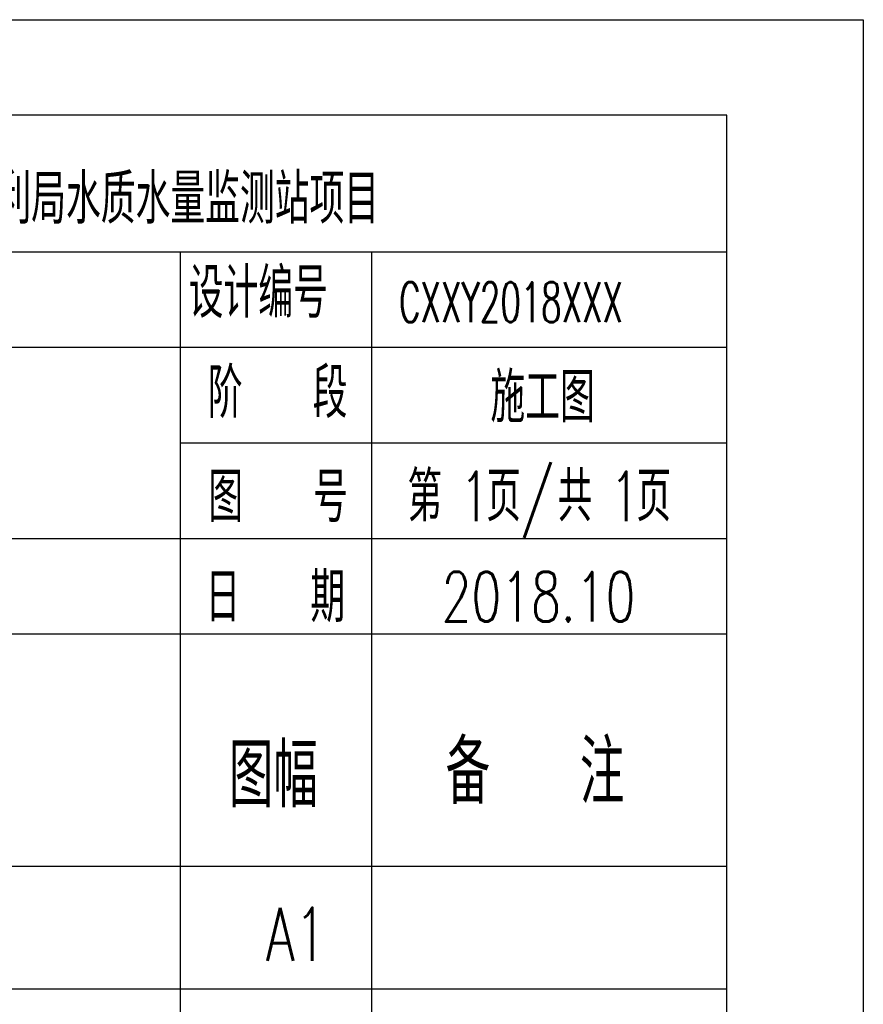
# Model space of a CAD drawing. Extents: x 427948 to 764348, y 274849 to 601549.
# Tile 35 of 212: x 442795 to 448973, y 594337 to 601549. Entities that reach past the tile are written whole.
import ezdxf
from ezdxf.enums import TextEntityAlignment as Align

# ---------------------------------------------------------------- set-up
doc = ezdxf.new("R2010")
doc.units = 0
doc.header["$LTSCALE"] = 1000
doc.header["$MEASUREMENT"] = 0
doc.layers.get('0').update_dxf_attribs({"linetype": 'CONTINUOUS'})
doc.layers.add('图框', color=4, linetype='CONTINUOUS')
doc.styles.add('HZTXT', font='ROMANS', dxfattribs={"width": 0.8, "bigfont": 'HZTXT'})

msp = doc.modelspace()

# ---------------------------------------------------------------- linework, layer by layer
at = {"layer": '图框'}
for p, q in [((447973, 600849.4), (429973, 600849.4)), ((447973, 572849.4), (447973, 600849.4)), ((437573, 599849.4), (447973, 599849.4)), ((443973, 597049.4), (443973, 599849.4)), ((445373, 597049.4), (445373, 599849.4)), ((437573, 599149.4), (443973, 599149.4)), ((443973, 599149.4), (447973, 599149.4)), ((443973, 598449.4), (447973, 598449.4)), ((429973, 597749.4), (447973, 597749.4)), ((429973, 597049.4), (447973, 597049.4)), ((443973, 577349.4), (443973, 597049.4)), ((445373, 577349.4), (445373, 597049.4)), ((429973, 595349.4), (447973, 595349.4)), ((429973, 594449.4), (447973, 594449.4))]:
    msp.add_line(p, q, dxfattribs=at)
msp.add_lwpolyline([(427948, 601549.4), (448973, 601549.4), (448973, 571849.4), (427948, 571849.4)], close=True, dxfattribs=at)

# ---------------------------------------------------------------- texts
at = {"style": 'HZTXT', "width": 0.7}
msp.add_text('新沂市水利局水质水量监测站项目', height=364, dxfattribs=at).set_placement((443516, 600054.6), align=Align.CENTER)
for s, height, p in [('设计编号', 364, (444032.3, 599365.4)), ('阶', 364, (444172.2, 598633.1, 0)), ('段', 364, (444940.6, 598633.1, 0)), ('施工图', 364, (446241.6, 598599.9, 0)), ('第', 364, (445634.5, 597875)), ('共', 364, (446733.6, 597875)), ('图', 364, (444175.6, 597869.4)), ('号', 364, (444944, 597869.4)), ('1', 364, (446017.7, 597875)), ('页', 364, (446211.9, 597875)), ('/', 364, (446466.7, 597875)), ('1', 364, (447116.8, 597875)), ('页', 364, (447310.9, 597875)), ('日', 364, (444154.6, 597136.4)), ('期', 364, (444923, 597136.4)), ('2018.10', 364, (445884.3, 597140.5)), ('备', 465.9, (445914, 595805.3)), ('注', 465.9, (446897.5, 595805.3)), ('图幅', 465.92, (444325.8, 595779.6)), ('A1', 390, (444597.5, 594654.4))]:
    msp.add_text(s, height=height, dxfattribs=at).set_placement(p)
at = {"color": 0, "style": 'HZTXT', "width": 0.6}
msp.add_text('CXXY2018XXX', height=291.2, dxfattribs=at).set_placement((445573.3, 599334.8))

doc.saveas('drawing.dxf')
